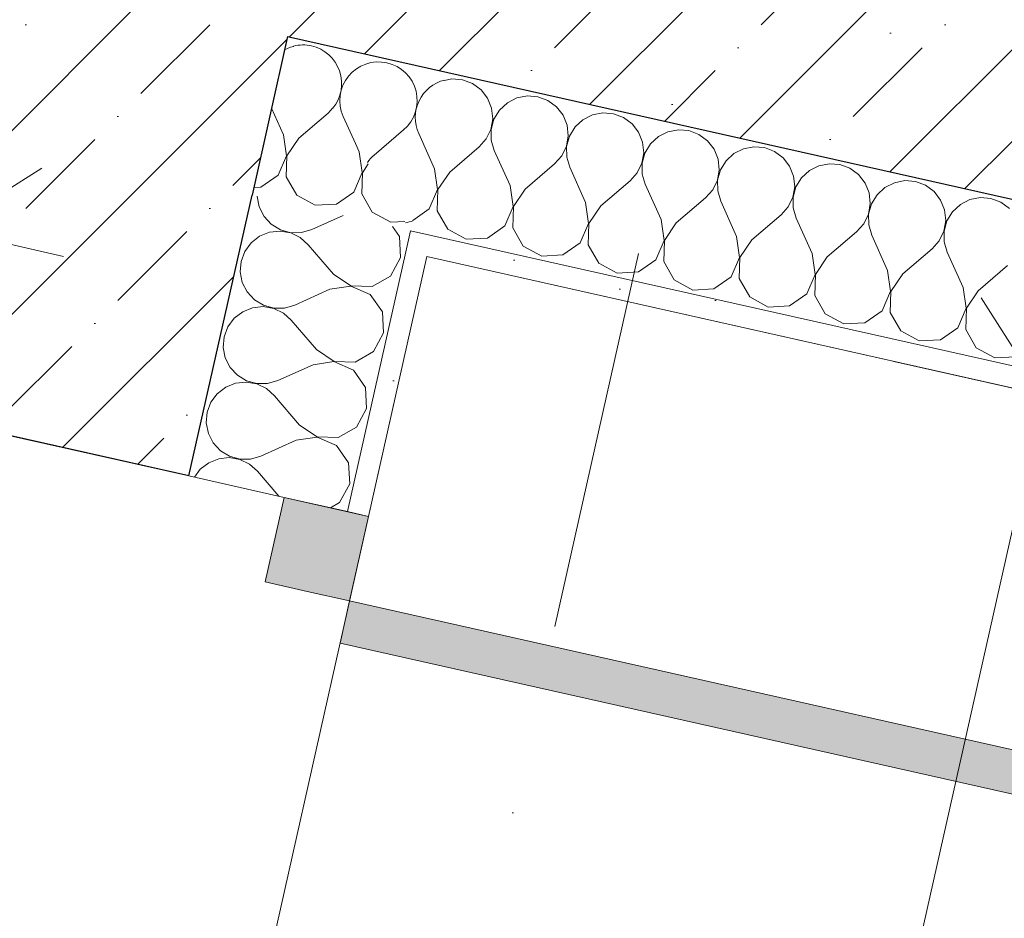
# Model space of a CAD drawing. Header units: millimetres. Extents: x -7213913 to -6930480, y 6129472 to 6353620.
# Tile 213 of 256: x -7184264 to -7183355, y 6181797 to 6182627. Entities that reach past the tile are written whole.
import ezdxf
from ezdxf.enums import TextEntityAlignment as Align

# ---------------------------------------------------------------- set-up
doc = ezdxf.new("R2010")
doc.units = ezdxf.units.MM
doc.header["$MEASUREMENT"] = 0
doc.linetypes.add('Штрихпунктирная', pattern=[670.277762, 352.777767, -176.388884, 0, -141.111112])
for name, color, linetype in [('S - МОП.АР', 7, 'Continuous'), ('АР-Стены_внешние_.АР', 7, 'Continuous'), ('АР-Чертеж-Оси_Осевые размеры.АР', 7, 'Continuous'), ('АР-Чертеж-Размеры.АР', 7, 'Continuous')]:
    doc.layers.add(name, color=color, linetype=linetype)
for name, color, linetype, lineweight in [('S - МОП.АР_Ном._пера__2', 8, 'Continuous', 15), ('АР-Стены_внешние_.АР_Ном._пера__1', 7, 'Continuous', 0), ('АР-Чертеж-Оси_Осевые размеры.АР_Ном._пера__120', 7, 'Continuous', 0), ('АР-Чертеж-Размеры.АР_Ном._пера__1', 7, 'Continuous', 0), ('Двери Archicad_Ном._пера__120', 7, 'Continuous', 0), ('Паспорта Зон Archicad_Ном._пера__1', 7, 'Continuous', 0)]:
    doc.layers.add(name, color=color, linetype=linetype, lineweight=lineweight)
doc.styles.add('РЎР“Р•РќР•Р\xa0Р\x98Р\xa0_РЎРўР\x98Р›Р¬_1', font='txt')
doc.styles.add('РЎР“Р•РќР•Р\xa0Р\x98Р\xa0_РЎРўР\x98Р›Р¬_2', font='calibri.ttf')
doc.styles.add('РЎР“Р•РќР•Р\xa0Р\x98Р\xa0_РЎРўР\x98Р›Р¬_3', font='GOST_Common.ttf')
doc.styles.add('РЎР“Р•РќР•Р\xa0Р\x98Р\xa0_РЎРўР\x98Р›Р¬_5', font='GOTHIC.TTF')
doc.dimstyles.new('СГЕНЕРИР_СТИЛЬ__3', dxfattribs={"dimtxt": 129.999995, "dimasz": 142.5, "dimexe": 0.18, "dimexo": 300000, "dimgap": 0, "dimtad": 1, "dimdec": 0, "dimzin": 0, "dimdsep": 46, "dimtxsty": 'РЎР“Р•РќР•Р\xa0Р\x98Р\xa0_РЎРўР\x98Р›Р¬_3', "dimblk": 'ARROWHEAD_6', "dimblk1": 'ARROWHEAD_6', "dimblk2": 'ARROWHEAD_6', "dimcen": 0.09, "dimclrd": 7, "dimclre": 7, "dimclrt": 7, "dimazin": 0, "dimtfac": 1, "dimtdec": 4, "dimtmove": 0, "dimatfit": 3, "dimfxl": 1, "dimtolj": 1, "dimtzin": 0, "dimarcsym": 0})
doc.dimstyles.new('СГЕНЕРИР_СТИЛЬ__4', dxfattribs={"dimtxt": 200, "dimasz": 142.5, "dimexe": 0.18, "dimexo": 0.0625, "dimgap": 0, "dimtad": 1, "dimdec": 0, "dimzin": 0, "dimdsep": 46, "dimtxsty": 'РЎР“Р•РќР•Р\xa0Р\x98Р\xa0_РЎРўР\x98Р›Р¬_3', "dimblk": 'ARROWHEAD_6', "dimblk1": 'ARROWHEAD_6', "dimblk2": 'ARROWHEAD_6', "dimcen": 0.09, "dimse1": 1, "dimse2": 1, "dimclrd": 7, "dimclre": 7, "dimclrt": 7, "dimazin": 0, "dimtfac": 1, "dimtdec": 4, "dimtmove": 2, "dimatfit": 3, "dimfxl": 1, "dimtolj": 1, "dimtzin": 0, "dimarcsym": 0})
doc.dimstyles.new('СГЕНЕРИР_СТИЛЬ__6', dxfattribs={"dimtxt": 129.999995, "dimasz": 142.5, "dimexe": 0.18, "dimexo": 300000, "dimgap": 0, "dimtad": 1, "dimdec": 0, "dimzin": 0, "dimdsep": 46, "dimtxsty": 'РЎР“Р•РќР•Р\xa0Р\x98Р\xa0_РЎРўР\x98Р›Р¬_3', "dimblk": 'ARROWHEAD_6', "dimblk1": 'ARROWHEAD_6', "dimblk2": 'ARROWHEAD_6', "dimcen": 0.09, "dimclrd": 7, "dimclre": 7, "dimclrt": 7, "dimazin": 0, "dimtfac": 1, "dimtdec": 4, "dimtmove": 2, "dimatfit": 3, "dimfxl": 1, "dimtolj": 1, "dimtzin": 0, "dimarcsym": 0})
pattern_1 = [(45, (-6566190.34, 6563027.8), (-111.369318, 111.369318), [0, -105, 0, -157.5]), (110, (-6565840.34, 6563027.8), (148.001588, 53.868173), [0, -77, 0, -133])]
pattern_2 = [(45, (-6566190.34, 6562677.8), (-84.852814, 84.852814), []), (45, (-6566232.77, 6562720.22), (-84.852814, 84.852814), [90, -30, 0, -30])]

# ---------------------------------------------------------------- blocks, each defined once
blk = doc.blocks.new('Техническая лоджия_7_52_10', base_point=(-7182433.85, 6182354.88))
at = {"layer": 'S - МОП.АР_Ном._пера__2', "color": 8, "linetype": 'Continuous', "lineweight": 15, "flags": 128}
blk.add_lwpolyline([(-7184405.08, 6180105.39), (-7183009.85, 6179792.05), (-7182162.24, 6179601.67), (-7182022.59, 6181163.1), (-7181737.75, 6181925.13), (-7183887.92, 6182408.05), (-7184041.31, 6181725.06)], close=True, dxfattribs=at)
at = {"layer": 'Паспорта Зон Archicad_Ном._пера__1', "color": 7, "lineweight": 0, "style": 'РЎР“Р•РќР•Р\xa0Р\x98Р\xa0_РЎРўР\x98Р›Р¬_1'}
blk.add_attdef('ROOM_NUMBER', text='', height=250, rotation=347.34172, dxfattribs=at).set_placement((-7182485.01, 6181615.13), align=Align.MIDDLE_CENTER)
at = {"layer": 'Паспорта Зон Archicad_Ном._пера__1', "color": 7, "lineweight": 0, "style": 'РЎР“Р•РќР•Р\xa0Р\x98Р\xa0_РЎРўР\x98Р›Р¬_2'}
blk.add_attdef('ROOM_AREA', text='', height=200, rotation=347.34172, dxfattribs=at).set_placement((-7182301.26, 6181119.44), align=Align.MIDDLE_RIGHT)
blk = doc.blocks.new('*X252', base_point=(-6566190.34, 6562677.79))
at = {"layer": 'АР-Стены_внешние_.АР_Ном._пера__1', "color": 7, "linetype": 'Continuous', "lineweight": 0}
for p, q in [((-7184014.01, 6182601.48), (-7184019.32, 6182598.77)), ((-7184010.8, 6182602.11), (-7184014.01, 6182601.48)), ((-7184020.28, 6182520.5), (-7184031.36, 6182545.15)), ((-7183979.17, 6182540.55), (-7183974.88, 6182545.38)), ((-7184006.34, 6182517.37), (-7183979.17, 6182540.55)), ((-7184017.44, 6182501.19), (-7184020.28, 6182520.5)), ((-7184006.34, 6182517.37), (-7184017.16, 6182501.12)), ((-7183950.59, 6182504.85), (-7183953.95, 6182512.33)), ((-7184025.18, 6182483.27), (-7184017.44, 6182501.19)), ((-7184017.16, 6182501.12), (-7184017.83, 6182481.62)), ((-7183947.75, 6182485.53), (-7183950.59, 6182504.85)), ((-7183942.07, 6182493.57), (-7183947.47, 6182485.47)), ((-7184041.19, 6182472.1), (-7184025.18, 6182483.27)), ((-7184017.83, 6182481.62), (-7184008.14, 6182464.67)), ((-7183955.49, 6182467.62), (-7183947.75, 6182485.53)), ((-7183947.47, 6182485.47), (-7183948.13, 6182465.96)), ((-7184047.85, 6182471.72), (-7184041.19, 6182472.1)), ((-7184008.14, 6182464.67), (-7183990.99, 6182455.35)), ((-7183971.5, 6182456.44), (-7183955.49, 6182467.62)), ((-7183948.13, 6182465.96), (-7183938.44, 6182449.02)), ((-7183990.99, 6182455.35), (-7183971.5, 6182456.44)), ((-7183938.44, 6182449.02), (-7183921.29, 6182439.7)), ((-7183921.29, 6182439.7), (-7183908.42, 6182440.42))]:
    blk.add_line(p, q, dxfattribs=at)
blk = doc.blocks.new('*X253', base_point=(-6566190.34, 6562677.79))
at = {"layer": 'АР-Стены_внешние_.АР_Ном._пера__1', "color": 7, "linetype": 'Continuous', "lineweight": 0}
for p, q in [((-7183953.95, 6182512.33), (-7183965.23, 6182537.42)), ((-7183936.65, 6182501.72), (-7183909.48, 6182524.9)), ((-7183887.1, 6182502.99), (-7183895.54, 6182521.77))]:
    blk.add_line(p, q, dxfattribs=at)
for centre, start, end in [((-7184002.35, 6182567.72), 77.34172, 103.96074), ((-7184002.35, 6182567.72), 320.72271, 77.34172), ((-7183932.66, 6182552.07), 77.34172, 204.21162), ((-7183932.66, 6182552.07), 310.47183, 77.34172), ((-7183862.97, 6182536.41), 104.34556, 204.21162), ((-7183913.47, 6182474.55), 130.47183, 145.40656), ((-7183913.47, 6182474.55), 279.27688, 290.43132)]:
    blk.add_arc(centre, 35.71, start, end, dxfattribs=at)
blk = doc.blocks.new('*X254', base_point=(-6566190.34, 6562677.79))
at = {"layer": 'АР-Стены_внешние_.АР_Ном._пера__1', "color": 7, "linetype": 'Continuous', "lineweight": 0}
for p, q in [((-7183864.96, 6182572.07), (-7183871.88, 6182570.71)), ((-7183855.14, 6182571.26), (-7183864.96, 6182572.07)), ((-7183845.92, 6182567.79), (-7183855.14, 6182571.26)), ((-7183837.99, 6182561.94), (-7183845.92, 6182567.79)), ((-7183831.97, 6182554.14), (-7183837.99, 6182561.94)), ((-7183828.3, 6182545), (-7183831.97, 6182554.14)), ((-7183804.94, 6182554.52), (-7183813.72, 6182550.05)), ((-7183795.27, 6182556.42), (-7183804.94, 6182554.52)), ((-7183785.45, 6182555.61), (-7183795.27, 6182556.42)), ((-7183776.22, 6182552.14), (-7183785.45, 6182555.61)), ((-7183768.3, 6182546.29), (-7183776.22, 6182552.14)), ((-7183827.27, 6182535.2), (-7183828.3, 6182545)), ((-7183820.94, 6182543.34), (-7183826.06, 6182534.92)), ((-7183813.72, 6182550.05), (-7183820.94, 6182543.34)), ((-7183762.27, 6182538.49), (-7183768.3, 6182546.29)), ((-7183828.97, 6182525.49), (-7183827.27, 6182535.2)), ((-7183826.06, 6182534.92), (-7183828.68, 6182525.43)), ((-7183758.61, 6182529.34), (-7183762.27, 6182538.49)), ((-7183744.03, 6182534.39), (-7183751.25, 6182527.69)), ((-7183735.25, 6182538.86), (-7183744.03, 6182534.39)), ((-7183725.58, 6182540.77), (-7183735.25, 6182538.86)), ((-7183715.76, 6182539.95), (-7183725.58, 6182540.77)), ((-7183706.53, 6182536.49), (-7183715.76, 6182539.95)), ((-7183698.61, 6182530.64), (-7183706.53, 6182536.49)), ((-7183833.24, 6182516.61), (-7183828.97, 6182525.49)), ((-7183828.68, 6182525.43), (-7183828.61, 6182515.57)), ((-7183757.58, 6182519.54), (-7183758.61, 6182529.34)), ((-7183751.25, 6182527.69), (-7183756.37, 6182519.27)), ((-7183692.58, 6182522.84), (-7183698.61, 6182530.64)), ((-7183665.55, 6182523.21), (-7183674.33, 6182518.74)), ((-7183655.88, 6182525.11), (-7183665.55, 6182523.21)), ((-7183646.06, 6182524.3), (-7183655.88, 6182525.11)), ((-7183636.84, 6182520.84), (-7183646.06, 6182524.3)), ((-7183839.79, 6182509.24), (-7183833.24, 6182516.61)), ((-7183828.61, 6182515.57), (-7183825.85, 6182506.11)), ((-7183759.27, 6182509.84), (-7183757.58, 6182519.54)), ((-7183756.37, 6182519.27), (-7183758.99, 6182509.77)), ((-7183688.92, 6182513.69), (-7183692.58, 6182522.84)), ((-7183674.33, 6182518.74), (-7183681.56, 6182512.04)), ((-7183628.91, 6182514.98), (-7183636.84, 6182520.84)), ((-7183622.89, 6182507.19), (-7183628.91, 6182514.98)), ((-7183866.96, 6182486.06), (-7183839.79, 6182509.24)), ((-7183811.2, 6182473.54), (-7183825.85, 6182506.11)), ((-7183763.55, 6182500.96), (-7183759.27, 6182509.84)), ((-7183758.99, 6182509.77), (-7183758.92, 6182499.92)), ((-7183687.89, 6182503.89), (-7183688.92, 6182513.69)), ((-7183681.56, 6182512.04), (-7183686.68, 6182503.62)), ((-7183619.22, 6182498.04), (-7183622.89, 6182507.19)), ((-7183595.86, 6182507.56), (-7183604.64, 6182503.09)), ((-7183586.19, 6182509.46), (-7183595.86, 6182507.56)), ((-7183576.37, 6182508.65), (-7183586.19, 6182509.46)), ((-7183567.15, 6182505.18), (-7183576.37, 6182508.65)), ((-7183559.22, 6182499.33), (-7183567.15, 6182505.18)), ((-7183880.89, 6182489.19), (-7183887.1, 6182502.99)), ((-7183770.09, 6182493.59), (-7183763.55, 6182500.96)), ((-7183758.92, 6182499.92), (-7183756.16, 6182490.46)), ((-7183689.58, 6182494.18), (-7183687.89, 6182503.89)), ((-7183686.68, 6182503.62), (-7183689.3, 6182494.12)), ((-7183618.2, 6182488.24), (-7183619.22, 6182498.04)), ((-7183611.87, 6182496.39), (-7183616.98, 6182487.97)), ((-7183604.64, 6182503.09), (-7183611.87, 6182496.39)), ((-7183553.2, 6182491.53), (-7183559.22, 6182499.33)), ((-7183878.06, 6182469.88), (-7183880.89, 6182489.19)), ((-7183797.26, 6182470.41), (-7183770.09, 6182493.59)), ((-7183741.51, 6182457.89), (-7183756.16, 6182490.46)), ((-7183693.86, 6182485.31), (-7183689.58, 6182494.18)), ((-7183689.3, 6182494.12), (-7183689.23, 6182484.27)), ((-7183619.89, 6182478.53), (-7183618.2, 6182488.24)), ((-7183616.98, 6182487.97), (-7183619.61, 6182478.47)), ((-7183549.53, 6182482.39), (-7183553.2, 6182491.53)), ((-7183534.95, 6182487.44), (-7183542.17, 6182480.73)), ((-7183526.17, 6182491.91), (-7183534.95, 6182487.44)), ((-7183516.5, 6182493.81), (-7183526.17, 6182491.91)), ((-7183506.68, 6182493), (-7183516.5, 6182493.81)), ((-7183497.45, 6182489.53), (-7183506.68, 6182493)), ((-7183489.53, 6182483.68), (-7183497.45, 6182489.53)), ((-7183866.96, 6182486.06), (-7183877.78, 6182469.82)), ((-7183727.57, 6182454.76), (-7183700.4, 6182477.94)), ((-7183700.4, 6182477.94), (-7183693.86, 6182485.31)), ((-7183689.23, 6182484.27), (-7183686.46, 6182474.81)), ((-7183624.17, 6182469.66), (-7183619.89, 6182478.53)), ((-7183619.61, 6182478.47), (-7183619.53, 6182468.62)), ((-7183548.5, 6182472.59), (-7183549.53, 6182482.39)), ((-7183542.17, 6182480.73), (-7183547.29, 6182472.31)), ((-7183483.5, 6182475.88), (-7183489.53, 6182483.68)), ((-7183446.81, 6182478.16), (-7183456.48, 6182476.25)), ((-7183436.99, 6182477.34), (-7183446.81, 6182478.16)), ((-7183885.8, 6182451.96), (-7183878.06, 6182469.88)), ((-7183877.78, 6182469.82), (-7183878.44, 6182450.31)), ((-7183808.37, 6182454.23), (-7183811.2, 6182473.54)), ((-7183797.26, 6182470.41), (-7183808.08, 6182454.17)), ((-7183671.82, 6182442.24), (-7183686.46, 6182474.81)), ((-7183630.71, 6182462.29), (-7183624.17, 6182469.66)), ((-7183550.2, 6182462.88), (-7183548.5, 6182472.59)), ((-7183547.29, 6182472.31), (-7183549.91, 6182462.82)), ((-7183479.84, 6182466.73), (-7183483.5, 6182475.88)), ((-7183465.26, 6182471.78), (-7183472.48, 6182465.08)), ((-7183456.48, 6182476.25), (-7183465.26, 6182471.78)), ((-7183427.76, 6182473.88), (-7183436.99, 6182477.34)), ((-7183419.84, 6182468.03), (-7183427.76, 6182473.88)), ((-7183657.88, 6182439.11), (-7183630.71, 6182462.29)), ((-7183619.53, 6182468.62), (-7183616.77, 6182459.16)), ((-7183554.47, 6182454), (-7183550.2, 6182462.88)), ((-7183549.91, 6182462.82), (-7183549.84, 6182452.96)), ((-7183478.81, 6182456.93), (-7183479.84, 6182466.73)), ((-7183472.48, 6182465.08), (-7183477.6, 6182456.66)), ((-7183413.81, 6182460.23), (-7183419.84, 6182468.03)), ((-7183410.15, 6182451.08), (-7183413.81, 6182460.23)), ((-7183386.78, 6182460.6), (-7183395.56, 6182456.13)), ((-7183377.11, 6182462.5), (-7183386.78, 6182460.6)), ((-7183367.29, 6182461.69), (-7183377.11, 6182462.5)), ((-7183358.07, 6182458.23), (-7183367.29, 6182461.69)), ((-7183900.93, 6182441.4), (-7183885.8, 6182451.96)), ((-7183816.11, 6182436.31), (-7183808.37, 6182454.23)), ((-7183808.08, 6182454.17), (-7183808.75, 6182434.66)), ((-7183738.67, 6182438.58), (-7183741.51, 6182457.89)), ((-7183727.57, 6182454.76), (-7183738.39, 6182438.51)), ((-7183602.12, 6182426.58), (-7183616.77, 6182459.16)), ((-7183561.02, 6182446.63), (-7183554.47, 6182454)), ((-7183549.84, 6182452.96), (-7183547.08, 6182443.5)), ((-7183480.5, 6182447.23), (-7183478.81, 6182456.93)), ((-7183477.6, 6182456.66), (-7183480.22, 6182447.16)), ((-7183409.12, 6182441.28), (-7183410.15, 6182451.08)), ((-7183395.56, 6182456.13), (-7183402.79, 6182449.43)), ((-7183350.14, 6182452.37), (-7183358.07, 6182458.23)), ((-7183878.44, 6182450.31), (-7183868.75, 6182433.37)), ((-7183668.98, 6182422.92), (-7183671.82, 6182442.24)), ((-7183588.19, 6182423.45), (-7183561.02, 6182446.63)), ((-7183532.43, 6182410.93), (-7183547.08, 6182443.5)), ((-7183484.78, 6182438.35), (-7183480.5, 6182447.23)), ((-7183480.22, 6182447.16), (-7183480.15, 6182437.31)), ((-7183402.79, 6182449.43), (-7183407.91, 6182441.01)), ((-7183868.75, 6182433.37), (-7183851.6, 6182424.05)), ((-7183832.11, 6182425.14), (-7183816.11, 6182436.31)), ((-7183808.75, 6182434.66), (-7183799.06, 6182417.71)), ((-7183746.41, 6182420.66), (-7183738.67, 6182438.58)), ((-7183738.39, 6182438.51), (-7183739.06, 6182419.01)), ((-7183657.88, 6182439.11), (-7183668.7, 6182422.86)), ((-7183491.32, 6182430.98), (-7183484.78, 6182438.35)), ((-7183480.15, 6182437.31), (-7183477.39, 6182427.85)), ((-7183410.81, 6182431.57), (-7183409.12, 6182441.28)), ((-7183407.91, 6182441.01), (-7183410.53, 6182431.51)), ((-7183851.6, 6182424.05), (-7183832.11, 6182425.14)), ((-7183599.29, 6182407.27), (-7183602.12, 6182426.58)), ((-7183588.19, 6182423.45), (-7183599.01, 6182407.21)), ((-7183518.49, 6182407.8), (-7183491.32, 6182430.98)), ((-7183462.74, 6182395.28), (-7183477.39, 6182427.85)), ((-7183415.09, 6182422.7), (-7183410.81, 6182431.57)), ((-7183410.53, 6182431.51), (-7183410.46, 6182421.66)), ((-7183799.06, 6182417.71), (-7183781.91, 6182408.4)), ((-7183762.42, 6182409.49), (-7183746.41, 6182420.66)), ((-7183739.06, 6182419.01), (-7183729.37, 6182402.06)), ((-7183676.72, 6182405.01), (-7183668.98, 6182422.92)), ((-7183668.7, 6182422.86), (-7183669.36, 6182403.35)), ((-7183448.8, 6182392.15), (-7183421.63, 6182415.33)), ((-7183421.63, 6182415.33), (-7183415.09, 6182422.7)), ((-7183410.46, 6182421.66), (-7183407.69, 6182412.2)), ((-7183781.91, 6182408.4), (-7183762.42, 6182409.49)), ((-7183607.03, 6182389.35), (-7183599.29, 6182407.27)), ((-7183599.01, 6182407.21), (-7183599.67, 6182387.7)), ((-7183529.6, 6182391.62), (-7183532.43, 6182410.93)), ((-7183518.49, 6182407.8), (-7183529.31, 6182391.56)), ((-7183393.05, 6182379.63), (-7183407.69, 6182412.2)), ((-7183729.37, 6182402.06), (-7183712.22, 6182392.74)), ((-7183692.73, 6182393.83), (-7183676.72, 6182405.01)), ((-7183669.36, 6182403.35), (-7183659.67, 6182386.41)), ((-7183379.11, 6182376.5), (-7183351.94, 6182399.68)), ((-7183712.22, 6182392.74), (-7183692.73, 6182393.83)), ((-7183623.03, 6182378.18), (-7183607.03, 6182389.35)), ((-7183599.67, 6182387.7), (-7183589.98, 6182370.76)), ((-7183537.34, 6182373.7), (-7183529.6, 6182391.62)), ((-7183529.31, 6182391.56), (-7183529.98, 6182372.05)), ((-7183459.9, 6182375.97), (-7183462.74, 6182395.28)), ((-7183448.8, 6182392.15), (-7183459.62, 6182375.9)), ((-7183659.67, 6182386.41), (-7183642.52, 6182377.09)), ((-7183642.52, 6182377.09), (-7183623.03, 6182378.18)), ((-7183390.21, 6182360.31), (-7183393.05, 6182379.63)), ((-7183589.98, 6182370.76), (-7183572.83, 6182361.44)), ((-7183553.34, 6182362.53), (-7183537.34, 6182373.7)), ((-7183529.98, 6182372.05), (-7183520.29, 6182355.1)), ((-7183467.64, 6182358.05), (-7183459.9, 6182375.97)), ((-7183459.62, 6182375.9), (-7183460.29, 6182356.4)), ((-7183379.11, 6182376.5), (-7183389.93, 6182360.25)), ((-7183572.83, 6182361.44), (-7183553.34, 6182362.53)), ((-7183397.95, 6182342.4), (-7183390.21, 6182360.31)), ((-7183389.93, 6182360.25), (-7183390.59, 6182340.74)), ((-7183520.29, 6182355.1), (-7183503.14, 6182345.79)), ((-7183483.65, 6182346.88), (-7183467.64, 6182358.05)), ((-7183460.29, 6182356.4), (-7183450.6, 6182339.45)), ((-7183503.14, 6182345.79), (-7183483.65, 6182346.88)), ((-7183413.96, 6182331.22), (-7183397.95, 6182342.4)), ((-7183450.6, 6182339.45), (-7183433.45, 6182330.13)), ((-7183390.59, 6182340.74), (-7183380.9, 6182323.8)), ((-7183433.45, 6182330.13), (-7183413.96, 6182331.22)), ((-7183380.9, 6182323.8), (-7183363.75, 6182314.48)), ((-7183363.75, 6182314.48), (-7183344.26, 6182315.57))]:
    blk.add_line(p, q, dxfattribs=at)
blk = doc.blocks.new('Стена_2_10', base_point=(-7184111.1, 6182760.52))
at = {"layer": 'АР-Стены_внешние_.АР', "linetype": 'Continuous', "lineweight": 0, "true_color": 0x000000}
h = blk.add_hatch(dxfattribs=at)
h.set_pattern_fill('ЖЕЛЕЗОБЕТОН__PROJECT__000A', color=18, style=0, pattern_type=2)
h.set_pattern_definition(pattern_2)
h.paths.add_polyline_path([(-7184260.46, 6182665.95), (-7184016.53, 6182611.17), (-7184205.67, 6182909.88)])
h = blk.add_hatch(dxfattribs=at)
h.set_pattern_fill('ЖЕЛЕЗОБЕТОН__PROJECT__000A', color=18, style=0, pattern_type=2)
h.set_pattern_definition(pattern_2)
h.paths.add_polyline_path([(-7184205.67, 6182909.88), (-7184016.53, 6182611.17), (-7183961.75, 6182855.09)])
h = blk.add_hatch(dxfattribs=at)
h.set_pattern_fill('ЖЕЛЕЗОБЕТОН__PROJECT__000A', color=18, style=0, pattern_type=2)
h.set_pattern_definition(pattern_2)
h.paths.add_polyline_path([(-7184016.53, 6182611.17), (-7181700.84, 6182091.08), (-7181646.06, 6182335), (-7183961.75, 6182855.09)])
h = blk.add_hatch(dxfattribs=at)
h.set_pattern_fill('ШТУКАТУРКА__ГИПС_01_000A', color=18, style=0, pattern_type=2)
h.set_pattern_definition(pattern_1)
h.paths.add_polyline_path([(-7183907.43, 6182412.43), (-7183887.92, 6182408.05), (-7183903.05, 6182431.94)])
h = blk.add_hatch(dxfattribs=at)
h.set_pattern_fill('ШТУКАТУРКА__ГИПС_01_000A', color=18, style=0, pattern_type=2)
h.set_pattern_definition(pattern_1)
h.paths.add_polyline_path([(-7183903.05, 6182431.94), (-7183887.92, 6182408.05), (-7183883.54, 6182427.56)])
h = blk.add_hatch(dxfattribs=at)
h.set_pattern_fill('ШТУКАТУРКА__ГИПС_01_000A', color=18, style=0, pattern_type=2)
h.set_pattern_definition(pattern_1)
h.paths.add_polyline_path([(-7183887.92, 6182408.05), (-7181738.09, 6181925.21), (-7181733.71, 6181944.72), (-7183883.54, 6182427.56)])
at = {"layer": 'АР-Стены_внешние_.АР_Ном._пера__1', "color": 7, "linetype": 'Continuous', "lineweight": 30}
for q in [(-7184049.41, 6182464.81), (-7181700.84, 6182091.08)]:
    blk.add_line((-7184016.53, 6182611.17), q, dxfattribs=at)
at = {"layer": 'АР-Стены_внешние_.АР_Ном._пера__1', "color": 7, "linetype": 'Continuous', "lineweight": 0}
for q in [(-7183907.43, 6182412.43), (-7181733.71, 6181944.72)]:
    blk.add_line((-7183903.05, 6182431.94), q, dxfattribs=at)
at = {"layer": 'АР-Стены_внешние_.АР_Ном._пера__1', "color": 7, "linetype": 'Continuous', "lineweight": 0, "flags": 128}
blk.add_lwpolyline([(-7183887.92, 6182408.05), (-7181738.09, 6181925.21)], dxfattribs=at)
at = {"layer": 'АР-Стены_внешние_.АР', "color": 7, "lineweight": 0}
for name in ['*X252', '*X253', '*X254']:
    blk.add_blockref(name, (-6566190.34, 6562677.79), dxfattribs=at)
blk = doc.blocks.new('*X860', base_point=(-6566190.34, 6562677.79))
at = {"layer": 'АР-Стены_внешние_.АР_Ном._пера__1', "color": 7, "linetype": 'Continuous', "lineweight": 0}
for p, q in [((-7184044.63, 6182463.74), (-7184044.65, 6182463.5)), ((-7184044.65, 6182463.5), (-7184042.74, 6182453.84)), ((-7184042.74, 6182453.84), (-7184038.27, 6182445.06)), ((-7184038.27, 6182445.06), (-7184031.57, 6182437.83)), ((-7183965.39, 6182445.94), (-7183994.34, 6182432.93)), ((-7184031.57, 6182437.83), (-7184023.15, 6182432.71)), ((-7184023.15, 6182432.71), (-7184013.65, 6182430.09)), ((-7184003.8, 6182430.16), (-7183994.34, 6182432.93)), ((-7183913.36, 6182426.66), (-7183919.65, 6182435.67)), ((-7184042.37, 6182426.81), (-7184050.17, 6182420.78)), ((-7184033.22, 6182430.47), (-7184042.37, 6182426.81)), ((-7184023.42, 6182431.5), (-7184033.22, 6182430.47)), ((-7184013.72, 6182429.81), (-7184023.42, 6182431.5)), ((-7184004.84, 6182425.53), (-7184013.72, 6182429.81)), ((-7184013.65, 6182430.09), (-7184003.8, 6182430.16)), ((-7183997.47, 6182418.99), (-7184004.84, 6182425.53)), ((-7183912.27, 6182407.17), (-7183913.36, 6182426.66)), ((-7184050.17, 6182420.78), (-7184056.02, 6182412.86)), ((-7183974.29, 6182391.82), (-7183997.47, 6182418.99)), ((-7184056.02, 6182412.86), (-7184059.49, 6182403.63)), ((-7183921.59, 6182390.02), (-7183912.27, 6182407.17)), ((-7184059.49, 6182403.63), (-7184060.3, 6182393.81)), ((-7184060.3, 6182393.81), (-7184058.4, 6182384.14)), ((-7183974.29, 6182391.82), (-7183958.05, 6182381)), ((-7183938.54, 6182380.33), (-7183921.59, 6182390.02)), ((-7184058.4, 6182384.14), (-7184053.92, 6182375.36)), ((-7183977.42, 6182377.88), (-7184009.99, 6182363.23)), ((-7183958.11, 6182380.72), (-7183977.42, 6182377.88)), ((-7183940.19, 6182372.97), (-7183958.11, 6182380.72)), ((-7183958.05, 6182381), (-7183938.54, 6182380.33)), ((-7184053.92, 6182375.36), (-7184047.22, 6182368.14)), ((-7183929.02, 6182356.97), (-7183940.19, 6182372.97)), ((-7184048.88, 6182360.78), (-7184058.02, 6182357.12)), ((-7184039.08, 6182361.81), (-7184048.88, 6182360.78)), ((-7184047.22, 6182368.14), (-7184038.8, 6182363.02)), ((-7184029.37, 6182360.12), (-7184039.08, 6182361.81)), ((-7184038.8, 6182363.02), (-7184029.31, 6182360.4)), ((-7184020.49, 6182355.84), (-7184029.37, 6182360.12)), ((-7184029.31, 6182360.4), (-7184019.45, 6182360.47)), ((-7184019.45, 6182360.47), (-7184009.99, 6182363.23)), ((-7184065.82, 6182351.09), (-7184071.67, 6182343.16)), ((-7184058.02, 6182357.12), (-7184065.82, 6182351.09)), ((-7184013.12, 6182349.29), (-7184020.49, 6182355.84)), ((-7183927.93, 6182337.48), (-7183929.02, 6182356.97)), ((-7184071.67, 6182343.16), (-7184075.14, 6182333.94)), ((-7183989.94, 6182322.13), (-7184013.12, 6182349.29)), ((-7184075.14, 6182333.94), (-7184075.95, 6182324.12)), ((-7183937.25, 6182320.33), (-7183927.93, 6182337.48)), ((-7184075.95, 6182324.12), (-7184074.05, 6182314.45)), ((-7184074.05, 6182314.45), (-7184069.58, 6182305.67)), ((-7183989.94, 6182322.13), (-7183973.7, 6182311.3)), ((-7183954.19, 6182310.64), (-7183937.25, 6182320.33)), ((-7184069.58, 6182305.67), (-7184062.88, 6182298.45)), ((-7183993.07, 6182308.19), (-7184025.65, 6182293.54)), ((-7183973.76, 6182311.02), (-7183993.07, 6182308.19)), ((-7183955.84, 6182303.28), (-7183973.76, 6182311.02)), ((-7183973.7, 6182311.3), (-7183954.19, 6182310.64)), ((-7184062.88, 6182298.45), (-7184054.46, 6182293.33)), ((-7183944.67, 6182287.28), (-7183955.84, 6182303.28)), ((-7184073.68, 6182287.42), (-7184081.47, 6182281.4)), ((-7184064.53, 6182291.09), (-7184073.68, 6182287.42)), ((-7184054.73, 6182292.11), (-7184064.53, 6182291.09)), ((-7184045.02, 6182290.42), (-7184054.73, 6182292.11)), ((-7184054.46, 6182293.33), (-7184044.96, 6182290.71)), ((-7184036.14, 6182286.14), (-7184045.02, 6182290.42)), ((-7184044.96, 6182290.71), (-7184035.1, 6182290.78)), ((-7184035.1, 6182290.78), (-7184025.65, 6182293.54)), ((-7183943.58, 6182267.79), (-7183944.67, 6182287.28)), ((-7184081.47, 6182281.4), (-7184087.33, 6182273.47)), ((-7184028.78, 6182279.6), (-7184036.14, 6182286.14)), ((-7184005.59, 6182252.43), (-7184028.78, 6182279.6)), ((-7184087.33, 6182273.47), (-7184090.79, 6182264.25)), ((-7184090.79, 6182264.25), (-7184091.6, 6182254.43)), ((-7183952.9, 6182250.64), (-7183943.58, 6182267.79)), ((-7184091.6, 6182254.43), (-7184089.7, 6182244.76)), ((-7184005.59, 6182252.43), (-7183989.35, 6182241.61)), ((-7183969.84, 6182240.95), (-7183952.9, 6182250.64)), ((-7184089.7, 6182244.76), (-7184085.23, 6182235.98)), ((-7183989.35, 6182241.61), (-7183969.84, 6182240.95)), ((-7184085.23, 6182235.98), (-7184078.53, 6182228.75)), ((-7184008.73, 6182238.5), (-7184041.3, 6182223.85)), ((-7183989.41, 6182241.33), (-7184008.73, 6182238.5)), ((-7183971.49, 6182233.59), (-7183989.41, 6182241.33)), ((-7183960.32, 6182217.58), (-7183971.49, 6182233.59)), ((-7184078.53, 6182228.75), (-7184070.11, 6182223.64)), ((-7184070.11, 6182223.64), (-7184060.61, 6182221.01)), ((-7184050.76, 6182221.09), (-7184041.3, 6182223.85)), ((-7184089.33, 6182217.73), (-7184097.12, 6182211.71)), ((-7184080.18, 6182221.4), (-7184089.33, 6182217.73)), ((-7184070.38, 6182222.42), (-7184080.18, 6182221.4)), ((-7184060.67, 6182220.73), (-7184070.38, 6182222.42)), ((-7184051.8, 6182216.45), (-7184060.67, 6182220.73)), ((-7184060.61, 6182221.01), (-7184050.76, 6182221.09)), ((-7184044.43, 6182209.91), (-7184051.8, 6182216.45)), ((-7183959.23, 6182198.1), (-7183960.32, 6182217.58)), ((-7184097.12, 6182211.71), (-7184102.58, 6182204.32)), ((-7184024.74, 6182186.84), (-7184044.43, 6182209.91)), ((-7183968.55, 6182180.95), (-7183959.23, 6182198.1)), ((-7183977, 6182176.11), (-7183968.55, 6182180.95))]:
    blk.add_line(p, q, dxfattribs=at)
blk = doc.blocks.new('Металлическая Дверь 23[53]_10', base_point=(-6566190.34, 6562677.79))
at = {"layer": 'Двери Archicad_Ном._пера__120', "linetype": 'Continuous', "lineweight": 0, "true_color": 0xffffff}
for points in [[(-7184019.84, 6182185.74), (-7184037.37, 6182107.68), (-7183998.35, 6182098.92), (-7183959.32, 6182090.15), (-7183941.79, 6182168.21)], [(-7182895.81, 6181851.29), (-7183959.32, 6182090.15), (-7183968.08, 6182051.12), (-7182904.58, 6181812.26)]]:
    blk.add_hatch(color=7, dxfattribs=at).paths.add_polyline_path(points)
at = {"layer": 'Двери Archicad_Ном._пера__120', "color": 7, "linetype": 'Continuous', "lineweight": 0}
for p, q in [((-7184107.66, 6182205.46), (-7184351.58, 6182260.24)), ((-7184019.84, 6182185.74), (-7184107.66, 6182205.46)), ((-7184037.37, 6182107.68), (-7184019.84, 6182185.74)), ((-7184019.84, 6182185.74), (-7183941.79, 6182168.21)), ((-7183961.3, 6182172.59), (-7184019.84, 6182185.74)), ((-7183961.3, 6182172.59), (-7184019.84, 6182185.74)), ((-7183941.79, 6182168.21), (-7183961.3, 6182172.59)), ((-7183941.79, 6182168.21), (-7183961.3, 6182172.59)), ((-7183941.79, 6182168.21), (-7183959.32, 6182090.15)), ((-7183998.35, 6182098.92), (-7184037.37, 6182107.68)), ((-7183959.32, 6182090.15), (-7183998.35, 6182098.92)), ((-7183959.32, 6182090.15), (-7183968.08, 6182051.12)), ((-7182895.81, 6181851.29), (-7183959.32, 6182090.15)), ((-7183968.08, 6182051.12), (-7182904.58, 6181812.26))]:
    blk.add_line(p, q, dxfattribs=at)
blk.add_arc((-7183959.32, 6182090.15), 1090, 257.34172, 347.34172, dxfattribs=at)
blk = doc.blocks.new('Стена_396_10', base_point=(-7184111.1, 6182760.52))
at = {"layer": 'АР-Стены_внешние_.АР', "linetype": 'Continuous', "lineweight": 0, "true_color": 0x000000}
h = blk.add_hatch(dxfattribs=at)
h.set_pattern_fill('ЖЕЛЕЗОБЕТОН__PROJECT__000A', color=18, style=0, pattern_type=2)
h.set_pattern_definition(pattern_2)
h.paths.add_polyline_path([(-7184260.46, 6182665.95), (-7184351.58, 6182260.24), (-7184107.66, 6182205.46), (-7184016.53, 6182611.17)])
h = blk.add_hatch(dxfattribs=at)
h.set_pattern_fill('ШТУКАТУРКА__ГИПС_01_000A', color=18, style=0, pattern_type=2)
h.set_pattern_definition(pattern_1)
h.paths.add_polyline_path([(-7183961.3, 6182172.59), (-7183941.79, 6182168.21), (-7183887.92, 6182408.05), (-7183907.43, 6182412.43)])
at = {"layer": 'АР-Стены_внешние_.АР_Ном._пера__1', "color": 7, "linetype": 'Continuous', "lineweight": 30}
for p, q in [((-7184016.53, 6182611.17), (-7184049.41, 6182464.81)), ((-7184107.66, 6182205.46), (-7184049.41, 6182464.81)), ((-7184107.66, 6182205.46), (-7184351.58, 6182260.24))]:
    blk.add_line(p, q, dxfattribs=at)
at = {"layer": 'АР-Стены_внешние_.АР_Ном._пера__1', "color": 7, "linetype": 'Continuous', "lineweight": 0}
for p, q in [((-7183903.05, 6182431.94), (-7183907.43, 6182412.43)), ((-7183961.3, 6182172.59), (-7183907.43, 6182412.43)), ((-7184019.84, 6182185.74), (-7184107.66, 6182205.46)), ((-7183961.3, 6182172.59), (-7184019.84, 6182185.74)), ((-7183941.79, 6182168.21), (-7183961.3, 6182172.59))]:
    blk.add_line(p, q, dxfattribs=at)
at = {"layer": 'АР-Стены_внешние_.АР_Ном._пера__1', "color": 7, "linetype": 'Continuous', "lineweight": 0, "flags": 128}
blk.add_lwpolyline([(-7183941.79, 6182168.21), (-7183887.92, 6182408.05)], dxfattribs=at)
at = {"layer": 'АР-Стены_внешние_.АР', "color": 7, "lineweight": 0}
blk.add_blockref('*X860', (-6566190.34, 6562677.79), dxfattribs=at)
at = {"layer": 'Двери Archicad_Ном._пера__120', "color": 7, "linetype": 'Continuous', "lineweight": 0}
blk.add_blockref('Металлическая Дверь 23[53]_10', (-6566190.34, 6562677.79), dxfattribs=at)
blk = doc.blocks.new('*D888', base_point=(-6566190.34, 6562677.79))
at = {"layer": 'АР-Чертеж-Размеры.АР_Ном._пера__1', "color": 7, "linetype": 'Continuous', "lineweight": 0, "transparency": 16777216}
for p, q in [((-7185503.89, 6182695.85), (-7188430.97, 6183353.25)), ((-7185473.07, 6182833.05), (-7185534.71, 6182558.64)), ((-7185593.5, 6182639.1), (-7185414.28, 6182752.59)), ((-7184333.06, 6182432.88), (-7185503.89, 6182695.85)), ((-7184302.24, 6182570.09), (-7184363.87, 6182295.68)), ((-7184422.67, 6182376.14), (-7184243.45, 6182489.62)), ((-7184223.29, 6182408.23), (-7184333.06, 6182432.88))]:
    blk.add_line(p, q, dxfattribs=at)
at = {"layer": 'АР-Чертеж-Размеры.АР_Ном._пера__1', "color": 7, "lineweight": 0, "transparency": 16777216, "insert": (-7185101.6, 6182632.14), "char_height": 130, "attachment_point": 7, "rotation": 347.34172, "style": 'РЎР“Р•РќР•Р\xa0Р\x98Р\xa0_РЎРўР\x98Р›Р¬_3'}
blk.add_mtext('\\A1;{\\pql;\\fGOST Common|b0|i0|c204|p0;\\W1.000000;1\xa0200}', dxfattribs=at)
blk = doc.blocks.new('ARROWHEAD_6')
at = {"color": 0, "linetype": 'Continuous', "lineweight": 0}
for p, q in [((-0.5, -0.5), (0.5, 0.5)), ((0, 0), (-1, 0))]:
    blk.add_line(p, q, dxfattribs=at)
blk = doc.blocks.new('*D976', base_point=(-6566190.34, 6562677.79))
at = {"layer": 'АР-Чертеж-Размеры.АР_Ном._пера__1', "color": 7, "linetype": 'Continuous', "lineweight": 0, "transparency": 16777216}
for p, q in [((-7183319.7, 6182280.43), (-7183295.05, 6182390.19)), ((-7183262.96, 6182190.82), (-7183376.45, 6182370.04)), ((-7183182.5, 6182249.61), (-7183456.91, 6182311.25)), ((-7183836.87, 6179977.79), (-7183319.7, 6182280.43)), ((-7183893.61, 6180067.4), (-7183780.12, 6179888.18)), ((-7183699.66, 6179946.97), (-7183974.07, 6180008.61)), ((-7183861.52, 6179868.02), (-7183836.87, 6179977.79))]:
    blk.add_line(p, q, dxfattribs=at)
at = {"layer": 'АР-Чертеж-Размеры.АР_Ном._пера__1', "color": 7, "lineweight": 0, "transparency": 16777216, "insert": (-7183604.73, 6181208.88), "char_height": 130, "attachment_point": 7, "rotation": 77.34172, "style": 'РЎР“Р•РќР•Р\xa0Р\x98Р\xa0_РЎРўР\x98Р›Р¬_3'}
blk.add_mtext('\\A1;{\\pql;\\fGOST Common|b0|i0|c204|p0;\\W1.000000;2\xa0360}', dxfattribs=at)
blk = doc.blocks.new('*D1131', base_point=(-6566190.34, 6562677.79))
at = {"layer": 'АР-Чертеж-Размеры.АР_Ном._пера__1', "color": 7, "linetype": 'Continuous', "lineweight": 0, "transparency": 16777216}
for p, q in [((-7186132.58, 6183594.13), (-7186070.94, 6183868.54)), ((-7186012.15, 6183788.08), (-7186191.37, 6183674.59)), ((-7186101.76, 6183731.34), (-7181505.06, 6182698.94)), ((-7181535.88, 6182561.73), (-7181474.24, 6182836.15)), ((-7181594.67, 6182642.2), (-7181415.45, 6182755.68)), ((-7181505.06, 6182698.94), (-7181395.29, 6182674.29))]:
    blk.add_line(p, q, dxfattribs=at)
at = {"layer": 'АР-Чертеж-Размеры.АР_Ном._пера__1', "color": 7, "lineweight": 0, "transparency": 16777216, "insert": (-7184147.94, 6183361.9), "char_height": 200, "attachment_point": 7, "rotation": 347.34172, "style": 'РЎР“Р•РќР•Р\xa0Р\x98Р\xa0_РЎРўР\x98Р›Р¬_3'}
blk.add_mtext('\\A1;{\\pql;\\fGOST Common|b0|i0|c204|p0;\\W1.000000;4\xa0711}', dxfattribs=at)
blk = doc.blocks.new('*D1184', base_point=(-6566190.34, 6562677.79))
at = {"layer": 'АР-Чертеж-Размеры.АР_Ном._пера__1', "color": 7, "linetype": 'Continuous', "lineweight": 0, "transparency": 16777216}
for p, q in [((-7184206.51, 6180989.53), (-7184268.14, 6180715.11)), ((-7184147.72, 6180909.06), (-7184326.94, 6180795.58)), ((-7184237.33, 6180852.32), (-7184347.09, 6180876.97)), ((-7182196.33, 6180393.92), (-7184237.33, 6180852.32)), ((-7182165.51, 6180531.13), (-7182227.14, 6180256.71)), ((-7182285.94, 6180337.18), (-7182106.71, 6180450.66)), ((-7182086.56, 6180369.27), (-7182196.33, 6180393.92))]:
    blk.add_line(p, q, dxfattribs=at)
at = {"layer": 'АР-Чертеж-Размеры.АР_Ном._пера__1', "color": 7, "lineweight": 0, "transparency": 16777216, "insert": (-7183412.76, 6180693.77), "char_height": 130, "attachment_point": 7, "rotation": 347.34172, "style": 'РЎР“Р•РќР•Р\xa0Р\x98Р\xa0_РЎРўР\x98Р›Р¬_3'}
blk.add_mtext('\\A1;{\\pql;\\fGOST Common|b0|i0|c204|p0;\\W1.000000;2\xa0092}', dxfattribs=at)
blk = doc.blocks.new('Стандартный Маркер Сетки[186]_10', base_point=(-7207190.89, 6187944.12))
at = {"layer": 'АР-Чертеж-Оси_Осевые размеры.АР_Ном._пера__120', "color": 7, "linetype": 'Штрихпунктирная', "lineweight": 0}
blk.add_line((-7206215.2, 6187724.98), (-7182117.07, 6182312.67), dxfattribs=at)
at = {"layer": 'АР-Чертеж-Оси_Осевые размеры.АР_Ном._пера__120', "color": 7, "lineweight": 0, "style": 'РЎР“Р•РќР•Р\xa0Р\x98Р\xa0_РЎРўР\x98Р›Р¬_5'}
blk.add_attdef('AC_MarkerText_1', text='', height=350, rotation=347.34172, dxfattribs=at).set_placement((-7207608.81, 6188234.76), align=Align.TOP_CENTER)
blk = doc.blocks.new('Стандартный Маркер Сетки[210]_10', base_point=(-7207190.89, 6187944.12))
at = {"layer": 'АР-Чертеж-Оси_Осевые размеры.АР_Ном._пера__120', "color": 7, "linetype": 'Штрихпунктирная', "lineweight": 0}
blk.add_line((-7206215.2, 6187724.98), (-7182117.07, 6182312.67), dxfattribs=at)
at = {"layer": 'АР-Чертеж-Оси_Осевые размеры.АР_Ном._пера__120', "color": 7, "lineweight": 0, "style": 'РЎР“Р•РќР•Р\xa0Р\x98Р\xa0_РЎРўР\x98Р›Р¬_5'}
blk.add_attdef('AC_MarkerText_1', text='', height=350, rotation=347.34172, dxfattribs=at).set_placement((-7207608.81, 6188234.76), align=Align.TOP_CENTER)
blk = doc.blocks.new('Стандартный Маркер Сетки[226]_10', base_point=(-7179800.84, 6199738.59))
at = {"layer": 'АР-Чертеж-Оси_Осевые размеры.АР_Ном._пера__120', "color": 7, "linetype": 'Штрихпунктирная', "lineweight": 0}
blk.add_line((-7180019.98, 6198762.89), (-7194792.02, 6132990.9), dxfattribs=at)
at = {"layer": 'АР-Чертеж-Оси_Осевые размеры.АР_Ном._пера__120', "color": 7, "lineweight": 0, "style": 'РЎР“Р•РќР•Р\xa0Р\x98Р\xa0_РЎРўР\x98Р›Р¬_5'}
blk.add_attdef('AC_MarkerText_1', text='', height=350, rotation=347.34172, dxfattribs=at).set_placement((-7195050.79, 6131708.43), align=Align.TOP_CENTER)

msp = doc.modelspace()

# ---------------------------------------------------------------- linework, layer by layer
at = {"layer": 'S - МОП.АР', "color": 254, "linetype": 'Continuous', "lineweight": 0, "true_color": 0xdadada, "flags": 128}
msp.add_lwpolyline([(-7184405.08, 6180105.39), (-7183009.85, 6179792.05), (-7182162.24, 6179601.67), (-7182022.59, 6181163.1), (-7181737.75, 6181925.13), (-7183887.92, 6182408.05), (-7184041.31, 6181725.06)], close=True, dxfattribs=at)

# ---------------------------------------------------------------- block references
at = {"layer": 'S - МОП.АР', "color": 7, "linetype": 'Continuous', "lineweight": 0}
msp.add_blockref('Техническая лоджия_7_52_10', (-7182433.85, 6182354.88), dxfattribs=at)
at = {"layer": 'АР-Стены_внешние_.АР', "color": 7, "lineweight": 0}
for name in ['Стена_2_10', 'Стена_396_10']:
    msp.add_blockref(name, (-7184111.1, 6182760.52), dxfattribs=at)
at = {"layer": 'АР-Чертеж-Оси_Осевые размеры.АР', "color": 8, "linetype": 'Continuous', "lineweight": 15}
for name, p in [('Стандартный Маркер Сетки[226]_10', (-7179800.84, 6199738.59)), ('Стандартный Маркер Сетки[186]_10', (-7207190.89, 6187944.12)), ('Стандартный Маркер Сетки[210]_10', (-7207190.89, 6187944.12))]:
    msp.add_blockref(name, p, dxfattribs=at)

# ---------------------------------------------------------------- dimensions: what is measured, and where the dimension line sits
at = {"layer": 'АР-Чертеж-Размеры.АР', "color": 7, "linetype": 'Continuous', "lineweight": 0}
for base, p1, p2, angle, dimstyle, picture, middle, turn in [((-7181505.06, 6182698.94), (-7186186.34, 6183354.72), (-7181589.64, 6182322.33), 347.34172, 'СГЕНЕРИР_СТИЛЬ__4', '*D1131', (-7183791.28, 6183384.29), 347.34172), ((-7185503.89, 6182695.85), (-7184284.12, 6182650.77), (-7185454.95, 6182913.73), 167.34172, 'СГЕНЕРИР_СТИЛЬ__3', '*D888', (-7184869.77, 6182646.69), 347.34172), ((-7184237.33, 6180852.32), (-7182024.49, 6181159.03), (-7183887.92, 6182408.05), 167.34172, 'СГЕНЕРИР_СТИЛЬ__3', '*D1184', (-7183180.94, 6180708.32), 347.34172), ((-7183319.7, 6182280.43), (-7183707.46, 6179948.73), (-7182813.01, 6182166.63), 77.34172, 'СГЕНЕРИР_СТИЛЬ__6', '*D976', (-7183619.28, 6181440.71), 77.34172)]:
    dim = msp.add_linear_dim(base=base, p1=p1, p2=p2, angle=angle, dimstyle=dimstyle, dxfattribs=at)
    dim.commit()
    dim.dimension.update_dxf_attribs({"geometry": picture, "text_midpoint": middle, "dimtype": 160, "text_rotation": turn})

doc.saveas('drawing.dxf')
